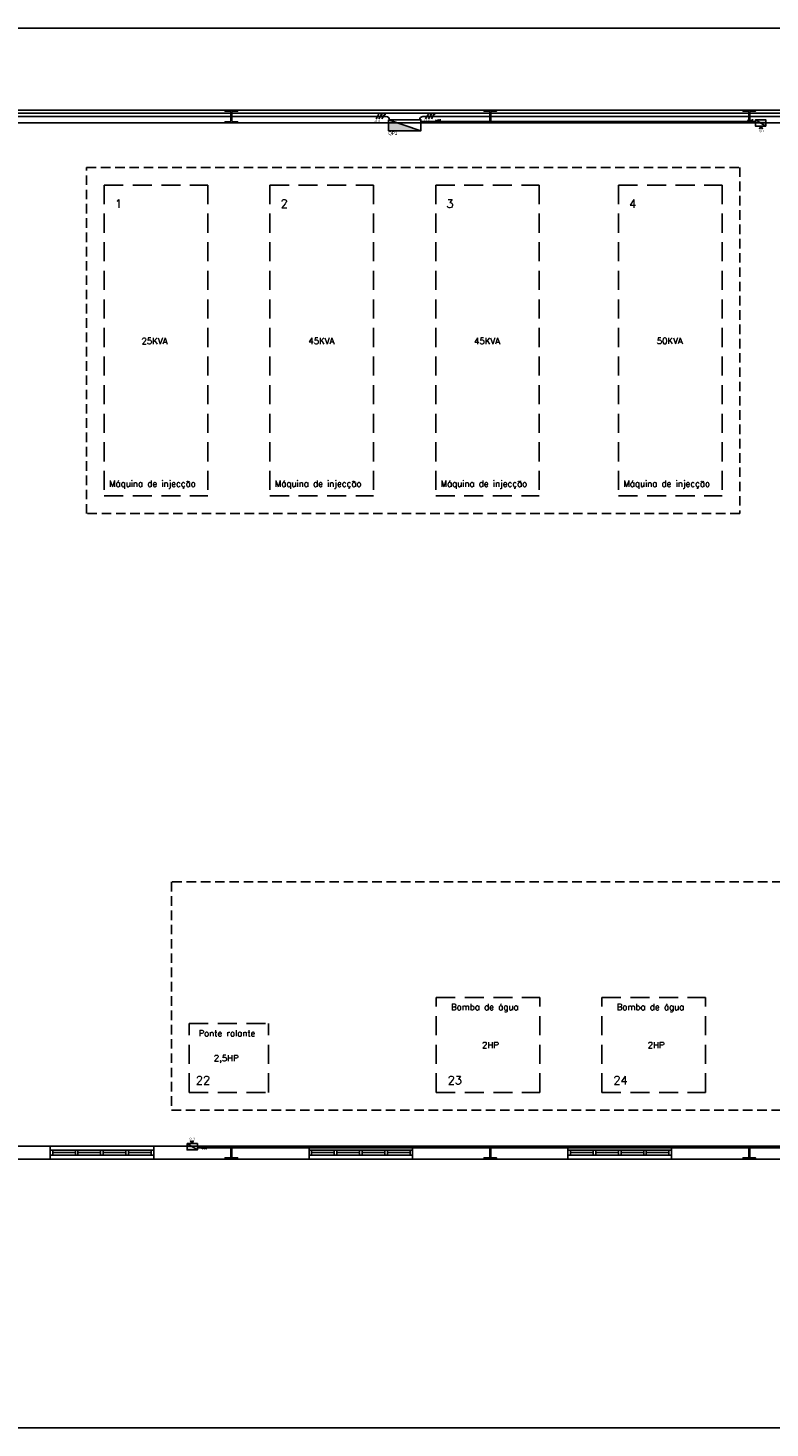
# Model space of a CAD drawing. Header units: millimetres. Extents: x -559 to 10735, y -2326 to 222.
# Tile 13 of 106: x -464 to -425, y 74 to 148. Entities that reach past the tile are written whole.
import ezdxf

# ---------------------------------------------------------------- set-up
doc = ezdxf.new("R2010")
doc.units = ezdxf.units.MM
doc.header["$LTSCALE"] = 4
doc.linetypes.add('HIDDEN', pattern=[0.375, 0.25, -0.125])
doc.linetypes.add('HIDDEN2', pattern=[0.1875, 0.125, -0.0625])
for name, color, linetype in [('Caminhos entre Quadros Eletricos', 2, 'Continuous'), ('Extremos da Area Total', 253, 'Continuous'), ('Identificaçao de Comodos', 251, 'Continuous'), ('Planta Baixa', 251, 'Continuous'), ('Quadros de Alimentaçao', 30, 'Continuous'), ('Quadros de Tomadas', 20, 'Continuous'), ('Separaçao de Cargas', 82, 'Continuous')]:
    doc.layers.add(name, color=color, linetype=linetype)
doc.styles.add('ROMANS8', font='romans8', dxfattribs={"height": 0.2})

# ---------------------------------------------------------------- blocks, each defined once
blk = doc.blocks.new('AUW01D3S-flat-17-flat-1')
at = {"color": 9}
for p, q in [((0, 0.125), (-2, 0.125)), ((0, -0.125), (-2, -0.125))]:
    blk.add_line(p, q, dxfattribs=at)
blk = doc.blocks.new('AUD18D1S-flat-47-flat-1')
at = {"color": 9}
for p, q in [((-2, -0.125), (-2, 0.125)), ((0, 0.125), (0, -0.125))]:
    blk.add_line(p, q, dxfattribs=at)
blk = doc.blocks.new('AUD19D1S-flat-47-flat-1')
at = {"color": 9}
for p, q in [((-2, 0), (-2, 0)), ((0, 0), (0, 0))]:
    blk.add_line(p, q, dxfattribs=at)
blk = doc.blocks.new('AUD37D1S-flat-127-flat-1')
at = {"color": 9}
for p, q in [((-0.05, 0.05), (-0.05, -0.05)), ((0, 0.05), (-0.05, 0.05)), ((0, -0.05), (0, 0.05)), ((-0.05, -0.05), (0, -0.05))]:
    blk.add_line(p, q, dxfattribs=at)
at = {"color": 9, "width": 0.5, "flags": 3}
for p in [(-0.05, 0), (-0.05, -0.05)]:
    blk.add_attdef('JAMBPT', p, '', height=0.01, rotation=180, dxfattribs=at)
at = {"color": 9, "oblique": 36.8699, "width": 1.25, "flags": 3}
for p in [(-0.05, 0.05), (-0.05, 0), (-0.05, -0.05)]:
    blk.add_attdef('JAMBPT', p, '', height=0.00632, rotation=243.4349, dxfattribs=at)
blk = doc.blocks.new('AUD37D1S-flat-126-flat-1')
at = {"color": 9}
for p, q in [((0, -0.05), (0, 0.05)), ((0, 0.05), (0.05, 0.05)), ((0.05, 0.05), (0.05, -0.05)), ((0.05, -0.05), (0, -0.05))]:
    blk.add_line(p, q, dxfattribs=at)
at = {"color": 9, "text_generation_flag": 4, "width": 1.25, "flags": 3}
for p in [(0.05, 0.05), (0.05, 0), (0.05, -0.05)]:
    blk.add_attdef('JAMBPT', p, '', height=0.00632, rotation=296.5651, dxfattribs=at)
at = {"color": 9, "text_generation_flag": 4, "width": 0.5, "flags": 3}
for p in [(0.05, 0), (0.05, -0.05)]:
    blk.add_attdef('JAMBPT', p, '', height=0.01, dxfattribs=at)
blk = doc.blocks.new('AUD40D1S-flat-34-flat-1')
at = {"color": 9}
for p, q in [((-1, 0.05), (-1, -0.05)), ((1, 0.05), (-1, 0.05)), ((1, -0.05), (1, 0.05)), ((-1, -0.05), (1, -0.05))]:
    blk.add_line(p, q, dxfattribs=at)
blk = doc.blocks.new('AUD40D1S-flat-33-flat-1')
at = {"color": 9}
for p, q in [((-1, 0.05), (-1, -0.05)), ((1, 0.05), (-1, 0.05)), ((1, -0.05), (1, 0.05)), ((-1, -0.05), (1, -0.05))]:
    blk.add_line(p, q, dxfattribs=at)
blk = doc.blocks.new('AUD37D1S-flat-125-flat-1')
at = {"color": 9}
for p, q in [((-0.05, 0.05), (-0.05, -0.05)), ((0, 0.05), (-0.05, 0.05)), ((0, -0.05), (0, 0.05)), ((-0.05, -0.05), (0, -0.05))]:
    blk.add_line(p, q, dxfattribs=at)
at = {"color": 9, "width": 0.5, "flags": 3}
for p in [(-0.05, 0), (-0.05, -0.05)]:
    blk.add_attdef('JAMBPT', p, '', height=0.01, rotation=180, dxfattribs=at)
at = {"color": 9, "oblique": 36.8699, "width": 1.25, "flags": 3}
for p in [(-0.05, 0.05), (-0.05, 0), (-0.05, -0.05)]:
    blk.add_attdef('JAMBPT', p, '', height=0.00632, rotation=243.4349, dxfattribs=at)
blk = doc.blocks.new('AUD37D1S-flat-124-flat-1')
at = {"color": 9}
for p, q in [((-0.05, 0.05), (-0.05, -0.05)), ((0, 0.05), (-0.05, 0.05)), ((0, -0.05), (0, 0.05)), ((-0.05, -0.05), (0, -0.05))]:
    blk.add_line(p, q, dxfattribs=at)
at = {"color": 9, "width": 0.5, "flags": 3}
for p in [(-0.05, 0), (-0.05, -0.05)]:
    blk.add_attdef('JAMBPT', p, '', height=0.01, rotation=180, dxfattribs=at)
at = {"color": 9, "oblique": 36.8699, "width": 1.25, "flags": 3}
for p in [(-0.05, 0.05), (-0.05, 0), (-0.05, -0.05)]:
    blk.add_attdef('JAMBPT', p, '', height=0.00632, rotation=243.4349, dxfattribs=at)
blk = doc.blocks.new('AUD37D1S-flat-123-flat-1')
at = {"color": 9}
for p, q in [((-0.05, 0.05), (-0.05, -0.05)), ((0, 0.05), (-0.05, 0.05)), ((0, -0.05), (0, 0.05)), ((-0.05, -0.05), (0, -0.05))]:
    blk.add_line(p, q, dxfattribs=at)
at = {"color": 9, "width": 0.5, "flags": 3}
for p in [(-0.05, 0), (-0.05, -0.05)]:
    blk.add_attdef('JAMBPT', p, '', height=0.01, rotation=180, dxfattribs=at)
at = {"color": 9, "oblique": 36.8699, "width": 1.25, "flags": 3}
for p in [(-0.05, 0.05), (-0.05, 0), (-0.05, -0.05)]:
    blk.add_attdef('JAMBPT', p, '', height=0.00632, rotation=243.4349, dxfattribs=at)
blk = doc.blocks.new('AUW01D1S-flat-48-flat-1')
at = {"color": 9}
blk.add_line((0.21875, 0), (-0.21875, 0), dxfattribs=at)
blk = doc.blocks.new('AUW01D1S-flat-47-flat-1')
at = {"color": 9}
blk.add_line((0.21875, 0), (-0.21875, 0), dxfattribs=at)
blk = doc.blocks.new('AUW01D1S-flat-46-flat-1')
at = {"color": 9}
blk.add_line((0.21875, 0), (-0.21875, 0), dxfattribs=at)
blk = doc.blocks.new('AUW01D1S-flat-45-flat-1')
at = {"color": 9}
blk.add_line((0.21875, 0), (-0.21875, 0), dxfattribs=at)
blk = doc.blocks.new('AUW01D3S-flat-16-flat-1')
at = {"color": 9}
for p, q in [((0, 0.125), (-2, 0.125)), ((0, -0.125), (-2, -0.125))]:
    blk.add_line(p, q, dxfattribs=at)
blk = doc.blocks.new('AUD18D1S-flat-46-flat-1')
at = {"color": 9}
for p, q in [((-2, -0.125), (-2, 0.125)), ((0, 0.125), (0, -0.125))]:
    blk.add_line(p, q, dxfattribs=at)
blk = doc.blocks.new('AUD19D1S-flat-46-flat-1')
at = {"color": 9}
for p, q in [((-2, 0), (-2, 0)), ((0, 0), (0, 0))]:
    blk.add_line(p, q, dxfattribs=at)
blk = doc.blocks.new('AUD37D1S-flat-122-flat-1')
at = {"color": 9}
for p, q in [((-0.05, 0.05), (-0.05, -0.05)), ((0, 0.05), (-0.05, 0.05)), ((0, -0.05), (0, 0.05)), ((-0.05, -0.05), (0, -0.05))]:
    blk.add_line(p, q, dxfattribs=at)
at = {"color": 9, "width": 0.5, "flags": 3}
for p in [(-0.05, 0), (-0.05, -0.05)]:
    blk.add_attdef('JAMBPT', p, '', height=0.01, rotation=180, dxfattribs=at)
at = {"color": 9, "oblique": 36.8699, "width": 1.25, "flags": 3}
for p in [(-0.05, 0.05), (-0.05, 0), (-0.05, -0.05)]:
    blk.add_attdef('JAMBPT', p, '', height=0.00632, rotation=243.4349, dxfattribs=at)
blk = doc.blocks.new('AUD37D1S-flat-121-flat-1')
at = {"color": 9}
for p, q in [((0, -0.05), (0, 0.05)), ((0, 0.05), (0.05, 0.05)), ((0.05, 0.05), (0.05, -0.05)), ((0.05, -0.05), (0, -0.05))]:
    blk.add_line(p, q, dxfattribs=at)
at = {"color": 9, "text_generation_flag": 4, "width": 1.25, "flags": 3}
for p in [(0.05, 0.05), (0.05, 0), (0.05, -0.05)]:
    blk.add_attdef('JAMBPT', p, '', height=0.00632, rotation=296.5651, dxfattribs=at)
at = {"color": 9, "text_generation_flag": 4, "width": 0.5, "flags": 3}
for p in [(0.05, 0), (0.05, -0.05)]:
    blk.add_attdef('JAMBPT', p, '', height=0.01, dxfattribs=at)
blk = doc.blocks.new('AUD40D1S-flat-32-flat-1')
at = {"color": 9}
for p, q in [((-1, 0.05), (-1, -0.05)), ((1, 0.05), (-1, 0.05)), ((1, -0.05), (1, 0.05)), ((-1, -0.05), (1, -0.05))]:
    blk.add_line(p, q, dxfattribs=at)
blk = doc.blocks.new('AUD40D1S-flat-31-flat-1')
at = {"color": 9}
for p, q in [((-1, 0.05), (-1, -0.05)), ((1, 0.05), (-1, 0.05)), ((1, -0.05), (1, 0.05)), ((-1, -0.05), (1, -0.05))]:
    blk.add_line(p, q, dxfattribs=at)
blk = doc.blocks.new('AUD37D1S-flat-120-flat-1')
at = {"color": 9}
for p, q in [((-0.05, 0.05), (-0.05, -0.05)), ((0, 0.05), (-0.05, 0.05)), ((0, -0.05), (0, 0.05)), ((-0.05, -0.05), (0, -0.05))]:
    blk.add_line(p, q, dxfattribs=at)
at = {"color": 9, "width": 0.5, "flags": 3}
for p in [(-0.05, 0), (-0.05, -0.05)]:
    blk.add_attdef('JAMBPT', p, '', height=0.01, rotation=180, dxfattribs=at)
at = {"color": 9, "oblique": 36.8699, "width": 1.25, "flags": 3}
for p in [(-0.05, 0.05), (-0.05, 0), (-0.05, -0.05)]:
    blk.add_attdef('JAMBPT', p, '', height=0.00632, rotation=243.4349, dxfattribs=at)
blk = doc.blocks.new('AUD37D1S-flat-119-flat-1')
at = {"color": 9}
for p, q in [((-0.05, 0.05), (-0.05, -0.05)), ((0, 0.05), (-0.05, 0.05)), ((0, -0.05), (0, 0.05)), ((-0.05, -0.05), (0, -0.05))]:
    blk.add_line(p, q, dxfattribs=at)
at = {"color": 9, "width": 0.5, "flags": 3}
for p in [(-0.05, 0), (-0.05, -0.05)]:
    blk.add_attdef('JAMBPT', p, '', height=0.01, rotation=180, dxfattribs=at)
at = {"color": 9, "oblique": 36.8699, "width": 1.25, "flags": 3}
for p in [(-0.05, 0.05), (-0.05, 0), (-0.05, -0.05)]:
    blk.add_attdef('JAMBPT', p, '', height=0.00632, rotation=243.4349, dxfattribs=at)
blk = doc.blocks.new('AUD37D1S-flat-118-flat-1')
at = {"color": 9}
for p, q in [((-0.05, 0.05), (-0.05, -0.05)), ((0, 0.05), (-0.05, 0.05)), ((0, -0.05), (0, 0.05)), ((-0.05, -0.05), (0, -0.05))]:
    blk.add_line(p, q, dxfattribs=at)
at = {"color": 9, "width": 0.5, "flags": 3}
for p in [(-0.05, 0), (-0.05, -0.05)]:
    blk.add_attdef('JAMBPT', p, '', height=0.01, rotation=180, dxfattribs=at)
at = {"color": 9, "oblique": 36.8699, "width": 1.25, "flags": 3}
for p in [(-0.05, 0.05), (-0.05, 0), (-0.05, -0.05)]:
    blk.add_attdef('JAMBPT', p, '', height=0.00632, rotation=243.4349, dxfattribs=at)
blk = doc.blocks.new('AUW01D1S-flat-44-flat-1')
at = {"color": 9}
blk.add_line((0.21875, 0), (-0.21875, 0), dxfattribs=at)
blk = doc.blocks.new('AUW01D1S-flat-43-flat-1')
at = {"color": 9}
blk.add_line((0.21875, 0), (-0.21875, 0), dxfattribs=at)
blk = doc.blocks.new('AUW01D1S-flat-42-flat-1')
at = {"color": 9}
blk.add_line((0.21875, 0), (-0.21875, 0), dxfattribs=at)
blk = doc.blocks.new('AUW01D1S-flat-41-flat-1')
at = {"color": 9}
blk.add_line((0.21875, 0), (-0.21875, 0), dxfattribs=at)
blk = doc.blocks.new('AUW01D1S-flat-40-flat-1')
at = {"color": 9}
blk.add_line((0.21875, 0), (-0.21875, 0), dxfattribs=at)
blk = doc.blocks.new('AUW01D1S-flat-39-flat-1')
at = {"color": 9}
blk.add_line((0.21875, 0), (-0.21875, 0), dxfattribs=at)
blk = doc.blocks.new('AUW01D1S-flat-38-flat-1')
at = {"color": 9}
blk.add_line((0.21875, 0), (-0.21875, 0), dxfattribs=at)
blk = doc.blocks.new('AUW01D1S-flat-37-flat-1')
at = {"color": 9}
blk.add_line((0.21875, 0), (-0.21875, 0), dxfattribs=at)
blk = doc.blocks.new('AUD37D1S-flat-109-flat-1')
at = {"color": 9}
for p, q in [((-0.05, 0.05), (-0.05, -0.05)), ((0, 0.05), (-0.05, 0.05)), ((0, -0.05), (0, 0.05)), ((-0.05, -0.05), (0, -0.05))]:
    blk.add_line(p, q, dxfattribs=at)
at = {"color": 9, "width": 0.5, "flags": 3}
for p in [(-0.05, 0), (-0.05, -0.05)]:
    blk.add_attdef('JAMBPT', p, '', height=0.01, rotation=180, dxfattribs=at)
at = {"color": 9, "oblique": 36.8699, "width": 1.25, "flags": 3}
for p in [(-0.05, 0.05), (-0.05, 0), (-0.05, -0.05)]:
    blk.add_attdef('JAMBPT', p, '', height=0.00632, rotation=243.4349, dxfattribs=at)
blk = doc.blocks.new('AUD37D1S-flat-108-flat-1')
at = {"color": 9}
for p, q in [((-0.05, 0.05), (-0.05, -0.05)), ((0, 0.05), (-0.05, 0.05)), ((0, -0.05), (0, 0.05)), ((-0.05, -0.05), (0, -0.05))]:
    blk.add_line(p, q, dxfattribs=at)
at = {"color": 9, "width": 0.5, "flags": 3}
for p in [(-0.05, 0), (-0.05, -0.05)]:
    blk.add_attdef('JAMBPT', p, '', height=0.01, rotation=180, dxfattribs=at)
at = {"color": 9, "oblique": 36.8699, "width": 1.25, "flags": 3}
for p in [(-0.05, 0.05), (-0.05, 0), (-0.05, -0.05)]:
    blk.add_attdef('JAMBPT', p, '', height=0.00632, rotation=243.4349, dxfattribs=at)
blk = doc.blocks.new('AUD37D1S-flat-107-flat-1')
at = {"color": 9}
for p, q in [((-0.05, 0.05), (-0.05, -0.05)), ((0, 0.05), (-0.05, 0.05)), ((0, -0.05), (0, 0.05)), ((-0.05, -0.05), (0, -0.05))]:
    blk.add_line(p, q, dxfattribs=at)
at = {"color": 9, "width": 0.5, "flags": 3}
for p in [(-0.05, 0), (-0.05, -0.05)]:
    blk.add_attdef('JAMBPT', p, '', height=0.01, rotation=180, dxfattribs=at)
at = {"color": 9, "oblique": 36.8699, "width": 1.25, "flags": 3}
for p in [(-0.05, 0.05), (-0.05, 0), (-0.05, -0.05)]:
    blk.add_attdef('JAMBPT', p, '', height=0.00632, rotation=243.4349, dxfattribs=at)
blk = doc.blocks.new('AUD40D1S-flat-30-flat-1')
at = {"color": 9}
for p, q in [((-1, 0.05), (-1, -0.05)), ((1, 0.05), (-1, 0.05)), ((1, -0.05), (1, 0.05)), ((-1, -0.05), (1, -0.05))]:
    blk.add_line(p, q, dxfattribs=at)
blk = doc.blocks.new('AUD40D1S-flat-29-flat-1')
at = {"color": 9}
for p, q in [((-1, 0.05), (-1, -0.05)), ((1, 0.05), (-1, 0.05)), ((1, -0.05), (1, 0.05)), ((-1, -0.05), (1, -0.05))]:
    blk.add_line(p, q, dxfattribs=at)
blk = doc.blocks.new('AUD37D1S-flat-106-flat-1')
at = {"color": 9}
for p, q in [((0, -0.05), (0, 0.05)), ((0, 0.05), (0.05, 0.05)), ((0.05, 0.05), (0.05, -0.05)), ((0.05, -0.05), (0, -0.05))]:
    blk.add_line(p, q, dxfattribs=at)
at = {"color": 9, "text_generation_flag": 4, "width": 1.25, "flags": 3}
for p in [(0.05, 0.05), (0.05, 0), (0.05, -0.05)]:
    blk.add_attdef('JAMBPT', p, '', height=0.00632, rotation=296.5651, dxfattribs=at)
at = {"color": 9, "text_generation_flag": 4, "width": 0.5, "flags": 3}
for p in [(0.05, 0), (0.05, -0.05)]:
    blk.add_attdef('JAMBPT', p, '', height=0.01, dxfattribs=at)
blk = doc.blocks.new('AUD37D1S-flat-105-flat-1')
at = {"color": 9}
for p, q in [((-0.05, 0.05), (-0.05, -0.05)), ((0, 0.05), (-0.05, 0.05)), ((0, -0.05), (0, 0.05)), ((-0.05, -0.05), (0, -0.05))]:
    blk.add_line(p, q, dxfattribs=at)
at = {"color": 9, "width": 0.5, "flags": 3}
for p in [(-0.05, 0), (-0.05, -0.05)]:
    blk.add_attdef('JAMBPT', p, '', height=0.01, rotation=180, dxfattribs=at)
at = {"color": 9, "oblique": 36.8699, "width": 1.25, "flags": 3}
for p in [(-0.05, 0.05), (-0.05, 0), (-0.05, -0.05)]:
    blk.add_attdef('JAMBPT', p, '', height=0.00632, rotation=243.4349, dxfattribs=at)
blk = doc.blocks.new('AUD19D1S-flat-41-flat-1')
at = {"color": 9}
for p, q in [((-2, 0), (-2, 0)), ((0, 0), (0, 0))]:
    blk.add_line(p, q, dxfattribs=at)
blk = doc.blocks.new('AUD18D1S-flat-41-flat-1')
at = {"color": 9}
for p, q in [((-2, -0.125), (-2, 0.125)), ((0, 0.125), (0, -0.125))]:
    blk.add_line(p, q, dxfattribs=at)
blk = doc.blocks.new('AUW01D3S-flat-15-flat-1')
at = {"color": 9}
for p, q in [((0, 0.125), (-2, 0.125)), ((0, -0.125), (-2, -0.125))]:
    blk.add_line(p, q, dxfattribs=at)

msp = doc.modelspace()

# ---------------------------------------------------------------- hatches: boundary and pattern name
at = {"layer": 'Quadros de Alimentaçao'}
h = msp.add_hatch(color=256, dxfattribs=at)
h.dxf.hatch_style = 1
h.paths.add_polyline_path([(-377, 142.535), (-377.499, 142.535), (-377.499, 141.805), (-374.825, 141.805)])
h.paths.add_polyline_path([(-377.499, 142.702), (-377.499, 142.535), (-377, 142.535)])
h.paths.add_polyline_path([(-363.599, 142.535), (-364.226, 142.535), (-364.226, 141.355), (-359.187, 141.355)])
h.paths.add_polyline_path([(-364.226, 142.702), (-364.226, 142.535), (-363.599, 142.535)])
h.paths.add_polyline_path([(-349.539, 142.535), (-350.038, 142.535), (-350.038, 141.805), (-347.363, 141.805)])
h.paths.add_polyline_path([(-350.038, 142.702), (-350.038, 142.535), (-349.539, 142.535)])
h.paths.add_polyline_path([(-320.253, 142.535), (-320.742, 142.535), (-320.742, 141.801), (-318.067, 141.801)])
h.paths.add_polyline_path([(-320.742, 142.699), (-320.742, 142.535), (-320.253, 142.535)])
h.paths.add_polyline_path([(-469.468, 120.302), (-469.468, 119.396), (-465.507, 119.396)])
h.paths.add_polyline_path([(-473.637, 142.535), (-474.369, 142.535), (-474.369, 141.796), (-470.408, 141.796)])
h.paths.add_polyline_path([(-474.369, 142.702), (-474.369, 142.535), (-473.637, 142.535)])
h.paths.add_polyline_path([(-410.399, 142.702), (-410.399, 142.535), (-409.9, 142.535)])
h.paths.add_polyline_path([(-409.9, 142.535), (-410.399, 142.535), (-410.399, 141.805), (-407.724, 141.805)])
h.paths.add_polyline_path([(-444.772, 142.702), (-444.772, 142.535), (-444.272, 142.535)])
h.paths.add_polyline_path([(-444.272, 142.535), (-444.772, 142.535), (-444.772, 142.13), (-443.065, 142.13)])
h.paths.add_polyline_path([(-495.7, 119.89), (-495.7, 119.396), (-494.353, 119.396)])
h.paths.add_polyline_path([(-494.353, 119.396), (-495.7, 119.396), (-495.7, 119.328), (-494.167, 119.328)])
h.paths.add_polyline_path([(-503.573, 96.584), (-504.409, 94.212), (-503.573, 94.212)])
h.paths.add_polyline_path([(-503.403, 97.067), (-503.573, 96.584), (-503.573, 94.212), (-503.403, 94.212)])
at = {"layer": 'Quadros de Tomadas'}
h = msp.add_hatch(color=256, dxfattribs=at)
h.dxf.hatch_style = 1
h.paths.add_polyline_path([(-346.131, 88.835), (-346.396, 88.835), (-346.396, 88.665), (-345.857, 88.665)])
h.paths.add_polyline_path([(-346.396, 89), (-346.396, 88.835), (-346.131, 88.835)])
h.paths.add_polyline_path([(-400.51, 88.835), (-400.775, 88.835), (-400.775, 88.665), (-400.236, 88.665)])
h.paths.add_polyline_path([(-400.775, 89), (-400.775, 88.835), (-400.51, 88.835)])
h.paths.add_polyline_path([(-455.123, 88.835), (-455.338, 88.835), (-455.338, 88.634), (-454.799, 88.634)])
h.paths.add_polyline_path([(-455.338, 88.969), (-455.338, 88.835), (-455.123, 88.835)])
h.paths.add_polyline_path([(-424.956, 142.702), (-425.495, 142.702), (-425.226, 142.535), (-424.956, 142.535)])
h.paths.add_polyline_path([(-424.956, 142.535), (-425.226, 142.535), (-424.956, 142.367)])
h.paths.add_polyline_path([(-394.083, 142.702), (-394.621, 142.702), (-394.352, 142.535), (-394.083, 142.535)])
h.paths.add_polyline_path([(-394.083, 142.535), (-394.352, 142.535), (-394.083, 142.367)])
h.paths.add_polyline_path([(-334.731, 142.702), (-335.269, 142.702), (-335, 142.535), (-334.731, 142.535)])
h.paths.add_polyline_path([(-334.731, 142.535), (-335, 142.535), (-334.731, 142.367)])

# ---------------------------------------------------------------- linework, layer by layer
at = {"layer": 'Caminhos entre Quadros Eletricos'}
for p, q in [((-363.588, 143.044), (-479.537, 143.044)), ((-471.423, 142.874), (-444.883, 142.874)), ((-445.421, 142.755), (-445.269, 142.994)), ((-445.269, 142.755), (-445.147, 142.945)), ((-445.116, 142.994), (-445.116, 142.994)), ((-445.116, 142.755), (-444.963, 142.994)), ((-445.015, 142.994), (-444.912, 142.994)), ((-442.954, 142.874), (-410.026, 142.874)), ((-442.821, 142.755), (-442.669, 142.994)), ((-442.669, 142.755), (-442.547, 142.945)), ((-442.516, 142.994), (-442.516, 142.994)), ((-442.516, 142.755), (-442.363, 142.994)), ((-442.415, 142.994), (-442.311, 142.994))]:
    msp.add_line(p, q, dxfattribs=at)
for points in [[(-444.708, 142.702, 0.419009), (-444.883, 142.874, -0.008172)], [(-443.129, 142.702, -0.419009), (-442.954, 142.874, 0.008172)]]:
    msp.add_lwpolyline(points, format="xyb", dxfattribs=at)
for centre in [(-445.131, 142.969), (-442.531, 142.969)]:
    msp.add_circle(centre, 0.0286, dxfattribs=at)
at = {"layer": 'Extremos da Area Total'}
msp.add_lwpolyline([(-537.343, 138.958), (-537.343, 147.519), (-283.054, 147.519), (-283.054, 74.044), (-537.343, 74.044), (-537.343, 137.516)], dxfattribs=at)
at = {"layer": 'Planta Baixa'}
for p, q in [((-464.503, 143.215), (-312.989, 143.215)), ((-464.503, 142.535), (-312.989, 142.535)), ((-464.503, 88.835), (-462.532, 88.835)), ((-457.094, 88.835), (-448.937, 88.835)), ((-435.342, 88.835), (-443.499, 88.835)), ((-421.748, 88.835), (-429.904, 88.835)), ((-462.532, 88.156), (-464.503, 88.156)), ((-457.094, 88.156), (-448.937, 88.156)), ((-443.499, 88.156), (-435.342, 88.156)), ((-429.904, 88.156), (-421.748, 88.156))]:
    msp.add_line(p, q, dxfattribs=at)
at = {"layer": 'Planta Baixa', "linetype": 'HIDDEN'}
for p, q in [((-459.689, 139.276), (-454.251, 139.276)), ((-459.689, 139.276), (-459.689, 122.963)), ((-454.251, 139.276), (-454.251, 122.963)), ((-450.988, 139.276), (-450.988, 122.963)), ((-450.988, 139.276), (-445.55, 139.276)), ((-445.55, 139.276), (-445.55, 122.963)), ((-442.287, 139.276), (-442.287, 122.963)), ((-442.287, 139.276), (-436.849, 139.276)), ((-436.849, 139.276), (-436.849, 122.963)), ((-432.689, 139.276), (-432.689, 122.963)), ((-432.689, 139.276), (-427.251, 139.276)), ((-427.251, 139.276), (-427.251, 122.963)), ((-459.689, 122.963), (-454.251, 122.963)), ((-450.988, 122.963), (-445.55, 122.963)), ((-442.287, 122.963), (-436.849, 122.963)), ((-432.689, 122.963), (-427.251, 122.963)), ((-442.26, 96.636), (-436.822, 96.636)), ((-442.26, 91.66), (-442.26, 96.636)), ((-436.822, 91.66), (-436.822, 96.636)), ((-433.559, 96.636), (-428.121, 96.636)), ((-433.559, 91.66), (-433.559, 96.636)), ((-428.121, 91.66), (-428.121, 96.636)), ((-455.229, 91.66), (-455.229, 95.276)), ((-455.229, 95.276), (-451.069, 95.276)), ((-451.069, 91.66), (-451.069, 95.276)), ((-455.229, 91.66), (-451.069, 91.66)), ((-442.26, 91.66), (-436.822, 91.66)), ((-433.559, 91.66), (-428.121, 91.66))]:
    msp.add_line(p, q, dxfattribs=at)
at = {"layer": 'Planta Baixa'}
for points in [[(-452.689, 143.201), (-452.689, 143.147), (-452.961, 143.147, 0.414214), (-452.988, 143.119), (-452.988, 142.63, 0.414214), (-452.961, 142.603), (-452.689, 142.603), (-452.689, 142.548), (-453.342, 142.548), (-453.342, 142.603), (-453.07, 142.603, 0.414214), (-453.043, 142.63), (-453.043, 143.119, 0.414214), (-453.07, 143.147), (-453.342, 143.147), (-453.342, 143.201)], [(-439.095, 143.201), (-439.095, 143.147), (-439.366, 143.147, 0.414214), (-439.394, 143.119), (-439.394, 142.63, 0.414214), (-439.366, 142.603), (-439.095, 142.603), (-439.095, 142.548), (-439.747, 142.548), (-439.747, 142.603), (-439.475, 142.603, 0.414214), (-439.448, 142.63), (-439.448, 143.119, 0.414214), (-439.475, 143.147), (-439.747, 143.147), (-439.747, 143.201)], [(-425.5, 143.201), (-425.5, 143.147), (-425.772, 143.147, 0.414214), (-425.799, 143.119), (-425.799, 142.63, 0.414214), (-425.772, 142.603), (-425.5, 142.603), (-425.5, 142.548), (-426.152, 142.548), (-426.152, 142.603), (-425.88, 142.603, 0.414214), (-425.853, 142.63), (-425.853, 143.119, 0.414214), (-425.88, 143.147), (-426.152, 143.147), (-426.152, 143.201)], [(-452.689, 88.169), (-452.689, 88.224), (-452.961, 88.224, -0.414214), (-452.988, 88.251), (-452.988, 88.74, -0.414214), (-452.961, 88.767), (-452.689, 88.767), (-452.689, 88.822), (-453.342, 88.822), (-453.342, 88.767), (-453.07, 88.767, -0.414214), (-453.043, 88.74), (-453.043, 88.251, -0.414214), (-453.07, 88.224), (-453.342, 88.224), (-453.342, 88.169)], [(-439.095, 88.169), (-439.095, 88.224), (-439.366, 88.224, -0.414214), (-439.394, 88.251), (-439.394, 88.74, -0.414214), (-439.366, 88.767), (-439.095, 88.767), (-439.095, 88.822), (-439.747, 88.822), (-439.747, 88.767), (-439.475, 88.767, -0.414214), (-439.448, 88.74), (-439.448, 88.251, -0.414214), (-439.475, 88.224), (-439.747, 88.224), (-439.747, 88.169)], [(-425.5, 88.169), (-425.5, 88.224), (-425.772, 88.224, -0.414214), (-425.799, 88.251), (-425.799, 88.74, -0.414214), (-425.772, 88.767), (-425.5, 88.767), (-425.5, 88.822), (-426.152, 88.822), (-426.152, 88.767), (-425.88, 88.767, -0.414214), (-425.853, 88.74), (-425.853, 88.251, -0.414214), (-425.88, 88.224), (-426.152, 88.224), (-426.152, 88.169)]]:
    msp.add_lwpolyline(points, format="xyb", close=True, dxfattribs=at)
at = {"layer": 'Quadros de Alimentaçao'}
msp.add_line((-444.772, 142.702), (-443.065, 142.13), dxfattribs=at)
msp.add_lwpolyline([(-444.772, 142.702), (-443.065, 142.702), (-443.065, 142.13), (-444.772, 142.13)], close=True, dxfattribs=at)
at = {"layer": 'Quadros de Tomadas'}
for p, q in [((-443.065, 142.619), (-425.495, 142.619)), ((-442.351, 142.539), (-442.249, 142.698)), ((-442.249, 142.539), (-442.168, 142.666)), ((-442.148, 142.539), (-442.046, 142.698)), ((-442.08, 142.698), (-442.011, 142.698)), ((-425.966, 142.539), (-425.864, 142.698)), ((-425.864, 142.539), (-425.783, 142.666)), ((-425.762, 142.539), (-425.661, 142.698)), ((-425.695, 142.698), (-425.626, 142.698)), ((-424.956, 142.367), (-425.495, 142.702)), ((-425.129, 142.28), (-425.284, 142.28)), ((-425.206, 142.28), (-425.206, 142.367)), ((-455.338, 88.969), (-454.799, 88.634)), ((-455.166, 89.057), (-455.011, 89.057)), ((-455.088, 89.057), (-455.088, 88.969)), ((-415.51, 88.75), (-454.799, 88.75)), ((-454.55, 88.671), (-454.449, 88.83)), ((-454.449, 88.671), (-454.367, 88.798)), ((-454.347, 88.671), (-454.245, 88.83)), ((-454.279, 88.83), (-454.211, 88.83))]:
    msp.add_line(p, q, dxfattribs=at)
for points in [[(-424.956, 142.367), (-425.495, 142.367), (-425.495, 142.702), (-424.956, 142.702)], [(-455.338, 88.969), (-454.799, 88.969), (-454.799, 88.634), (-455.338, 88.634)]]:
    msp.add_lwpolyline(points, close=True, dxfattribs=at)
for points in [[(-425.284, 142.367), (-425.129, 142.367)], [(-455.011, 88.969), (-455.166, 88.969)]]:
    msp.add_lwpolyline(points, dxfattribs=at)
for centre in [(-442.158, 142.682), (-425.773, 142.682), (-454.357, 88.814)]:
    msp.add_circle(centre, 0.0191, dxfattribs=at)
for centre, start, end in [((-425.206, 142.202), 0, 180), ((-455.088, 89.134), 180, 0)]:
    msp.add_arc(centre, 0.0775, start, end, dxfattribs=at)
at = {"layer": 'Separaçao de Cargas', "linetype": 'HIDDEN2'}
for points in [[(-460.617, 140.205), (-426.322, 140.205), (-426.322, 122.034), (-460.617, 122.034)], [(-402.368, 102.704), (-456.158, 102.704), (-456.158, 90.731), (-402.368, 90.731)]]:
    msp.add_lwpolyline(points, close=True, dxfattribs=at)

# ---------------------------------------------------------------- block references
at = {"layer": 'Planta Baixa', "xscale": 2.718962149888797, "yscale": 2.718962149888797, "zscale": 2.718962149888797}
for name, p in [('AUD18D1S-flat-41-flat-1', (-457.094, 88.495)), ('AUW01D3S-flat-15-flat-1', (-457.094, 88.495)), ('AUD40D1S-flat-30-flat-1', (-459.813, 88.495)), ('AUD40D1S-flat-29-flat-1', (-459.813, 88.495)), ('AUD37D1S-flat-106-flat-1', (-462.532, 88.495)), ('AUD19D1S-flat-41-flat-1', (-457.094, 88.495)), ('AUW01D1S-flat-40-flat-1', (-461.801, 88.495)), ('AUD37D1S-flat-109-flat-1', (-461.071, 88.495)), ('AUW01D1S-flat-39-flat-1', (-460.476, 88.495)), ('AUD37D1S-flat-108-flat-1', (-459.745, 88.495)), ('AUW01D1S-flat-38-flat-1', (-459.15, 88.495)), ('AUD37D1S-flat-107-flat-1', (-458.42, 88.495)), ('AUW01D1S-flat-37-flat-1', (-457.825, 88.495)), ('AUD37D1S-flat-105-flat-1', (-457.094, 88.495)), ('AUW01D3S-flat-16-flat-1', (-443.499, 88.495)), ('AUD18D1S-flat-46-flat-1', (-443.499, 88.495)), ('AUD37D1S-flat-121-flat-1', (-448.937, 88.495)), ('AUD40D1S-flat-32-flat-1', (-446.218, 88.495)), ('AUD40D1S-flat-31-flat-1', (-446.218, 88.495)), ('AUD19D1S-flat-46-flat-1', (-443.499, 88.495)), ('AUW01D1S-flat-41-flat-1', (-448.206, 88.495)), ('AUD37D1S-flat-118-flat-1', (-447.476, 88.495)), ('AUW01D1S-flat-42-flat-1', (-446.881, 88.495)), ('AUD37D1S-flat-119-flat-1', (-446.15, 88.495)), ('AUW01D1S-flat-43-flat-1', (-445.555, 88.495)), ('AUD37D1S-flat-120-flat-1', (-444.825, 88.495)), ('AUW01D1S-flat-44-flat-1', (-444.23, 88.495)), ('AUD37D1S-flat-122-flat-1', (-443.499, 88.495)), ('AUW01D3S-flat-17-flat-1', (-429.904, 88.495)), ('AUD18D1S-flat-47-flat-1', (-429.904, 88.495)), ('AUD37D1S-flat-126-flat-1', (-435.342, 88.495)), ('AUD40D1S-flat-34-flat-1', (-432.623, 88.495)), ('AUD40D1S-flat-33-flat-1', (-432.623, 88.495)), ('AUD19D1S-flat-47-flat-1', (-429.904, 88.495)), ('AUW01D1S-flat-45-flat-1', (-434.612, 88.495)), ('AUD37D1S-flat-123-flat-1', (-433.881, 88.495)), ('AUW01D1S-flat-46-flat-1', (-433.286, 88.495)), ('AUD37D1S-flat-124-flat-1', (-432.555, 88.495)), ('AUW01D1S-flat-47-flat-1', (-431.961, 88.495)), ('AUD37D1S-flat-125-flat-1', (-431.23, 88.495)), ('AUW01D1S-flat-48-flat-1', (-430.635, 88.495)), ('AUD37D1S-flat-127-flat-1', (-429.904, 88.495))]:
    msp.add_blockref(name, p, dxfattribs=at)

# ---------------------------------------------------------------- texts
at = {"layer": 'Caminhos entre Quadros Eletricos', "char_height": 0.0946, "attachment_point": 1}
for s, width, insert in [('10', 0.19595, (-445.512, 142.701)), ('4', 0.24966, (-445.303, 142.701)), ('13', 0.19595, (-442.9, 142.721)), ('5', 0.24966, (-442.69, 142.721))]:
    msp.add_mtext_dynamic_manual_height_columns(s, width=width, gutter_width=0.473, heights=[0], dxfattribs=dict(at, insert=insert))
at = {"layer": 'Identificaçao de Comodos', "style": 'ROMANS8'}
for s, height, p in [('1', 0.435, (-459.128, 138.083)), ('2', 0.435, (-450.427, 138.083)), ('3', 0.435, (-441.727, 138.083)), ('4', 0.435, (-432.129, 138.083)), ('Máquina de injecção', 0.32628, (-459.429, 123.444)), ('Máquina de injecção', 0.32628, (-450.728, 123.444)), ('Máquina de injecção', 0.32628, (-442.027, 123.444)), ('Máquina de injecção', 0.32628, (-432.429, 123.444)), ('Bomba de água', 0.32628, (-441.479, 95.979)), ('Bomba de água', 0.32628, (-432.778, 95.979)), ('Ponte rolante', 0.32628, (-454.735, 94.6)), ('22', 0.435, (-454.876, 92.078)), ('23', 0.435, (-441.657, 92.078)), ('24', 0.435, (-432.956, 92.078))]:
    msp.add_text(s, height=height, dxfattribs=at).set_placement(p)
at = {"layer": 'Quadros de Alimentaçao', "insert": (-444.774, 142.081), "char_height": 0.1697, "attachment_point": 1}
msp.add_mtext_dynamic_manual_height_columns('QP1', width=0.44788, gutter_width=0.849, heights=[0], dxfattribs=at)
at = {"layer": 'Quadros de Tomadas', "char_height": 0.0991, "attachment_point": 1}
for s, insert in [('QT1', (-425.307, 142.152)), ('QT4', (-455.215, 89.284))]:
    msp.add_mtext_dynamic_manual_height_columns(s, width=0.37182, gutter_width=0.496, heights=[0], dxfattribs=dict(at, insert=insert))
at = {"layer": 'Separaçao de Cargas', "style": 'ROMANS8'}
for s, p in [('25KVA', (-457.73, 130.93)), ('45KVA', (-448.968, 130.931)), ('45KVA', (-440.269, 130.928)), ('50KVA', (-430.676, 130.936)), ('2HP', (-439.854, 93.975)), ('2HP', (-431.155, 93.975)), ('2,5HP', (-453.936, 93.293))]:
    msp.add_text(s, height=0.3263, dxfattribs=at).set_placement(p)

doc.saveas('drawing.dxf')
